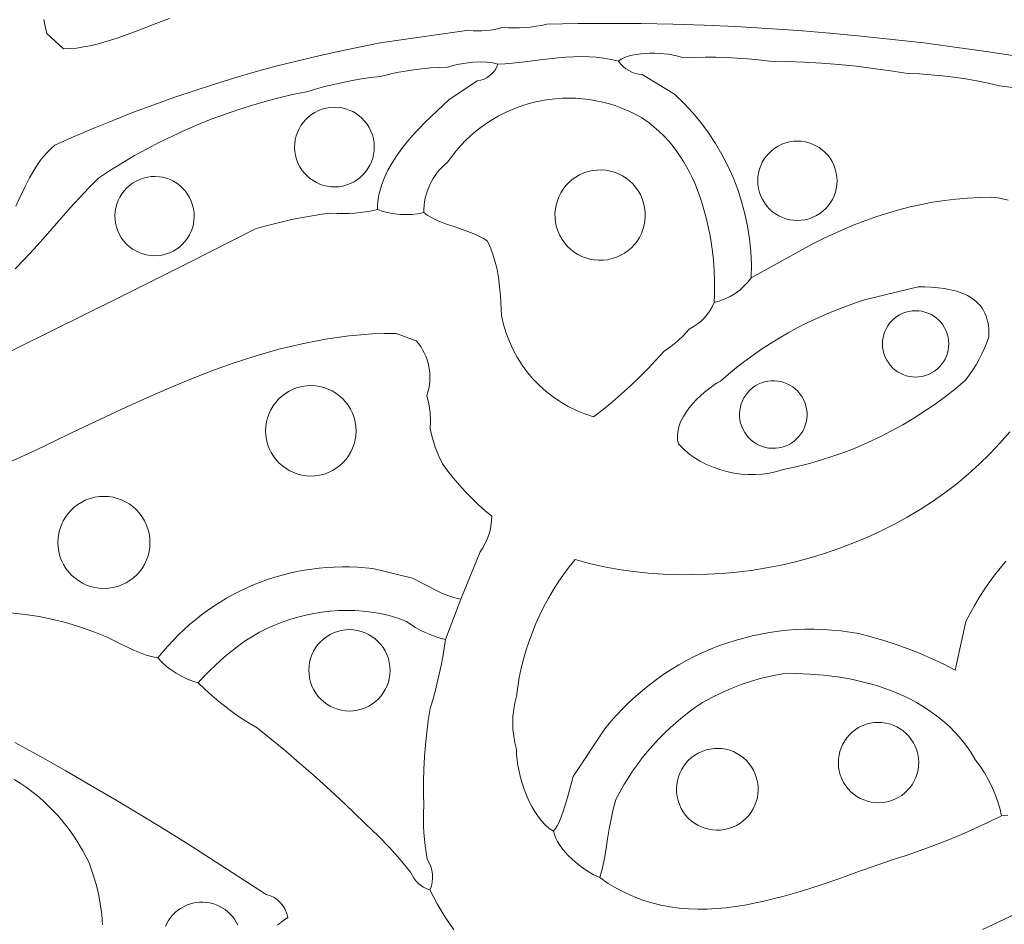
# Model space of a CAD drawing. Header units: inches. Extents: x 37.5 to 70.3, y 17.4 to 61.6.
# Tile 3 of 12: x 49.7 to 60.1, y 23.8 to 33.3. Entities that reach past the tile are written whole.
import ezdxf

# ---------------------------------------------------------------- set-up
doc = ezdxf.new("R2010")
doc.units = ezdxf.units.IN
doc.header["$MEASUREMENT"] = 0
doc.layers.add('10_CLOSED_AREAS', color=7, linetype='CONTINUOUS', lineweight=18)
doc.layers.add('20_EXACT_CIRCLES', color=7, linetype='CONTINUOUS', lineweight=18)

msp = doc.modelspace()

# ---------------------------------------------------------------- linework, layer by layer
at = {"layer": '10_CLOSED_AREAS'}
for points in [[(49.684, 31.335), (49.731, 31.434), (49.779, 31.534), (49.829, 31.632), (49.884, 31.727), (49.913, 31.773), (49.945, 31.817), (49.978, 31.86), (50.014, 31.9), (50.053, 31.939), (50.094, 31.975), (50.299, 32.066), (50.506, 32.155), (50.714, 32.24), (50.923, 32.322), (51.134, 32.401), (51.345, 32.476), (51.558, 32.548), (51.772, 32.617), (51.987, 32.683), (52.202, 32.745), (52.419, 32.805), (52.637, 32.86), (52.855, 32.913), (53.075, 32.962), (53.295, 33.007), (53.516, 33.05), (54.449, 33.183), (54.494, 33.179), (54.539, 33.177), (54.584, 33.178), (54.629, 33.181), (54.674, 33.186), (54.718, 33.193), (54.762, 33.203), (54.806, 33.215), (54.864, 33.21), (54.922, 33.208), (54.98, 33.208), (55.038, 33.211), (55.096, 33.217), (55.153, 33.225), (55.211, 33.235), (55.267, 33.248), (55.598, 33.254), (55.929, 33.255), (56.26, 33.253), (56.591, 33.246), (56.922, 33.236), (57.253, 33.222), (57.583, 33.203), (57.913, 33.18), (58.243, 33.154), (58.572, 33.123), (58.901, 33.088), (59.23, 33.05), (59.558, 33.007), (59.886, 32.96), (60.213, 32.91)], [(60.213, 32.91), (59.886, 32.96), (59.558, 33.007), (59.23, 33.05), (58.901, 33.088), (58.572, 33.123), (58.243, 33.154), (57.913, 33.18), (57.583, 33.203), (57.253, 33.222), (56.922, 33.236), (56.591, 33.246), (56.26, 33.253), (55.929, 33.255), (55.598, 33.254), (55.267, 33.248), (55.211, 33.235), (55.153, 33.225), (55.096, 33.217), (55.038, 33.211), (54.98, 33.208), (54.922, 33.208), (54.864, 33.21), (54.806, 33.215), (54.762, 33.203), (54.718, 33.193), (54.674, 33.186), (54.629, 33.181), (54.584, 33.178), (54.539, 33.177), (54.494, 33.179), (54.449, 33.183), (53.516, 33.05), (53.295, 33.007), (53.075, 32.962), (52.855, 32.913), (52.637, 32.86), (52.419, 32.805), (52.202, 32.745), (51.987, 32.683), (51.772, 32.617), (51.558, 32.548), (51.345, 32.476), (51.134, 32.401), (50.923, 32.322), (50.714, 32.24), (50.506, 32.155), (50.299, 32.066), (50.094, 31.975), (50.053, 31.939), (50.014, 31.9), (49.978, 31.86), (49.945, 31.817), (49.913, 31.773), (49.884, 31.727), (49.829, 31.632), (49.779, 31.534), (49.731, 31.434), (49.684, 31.335)], [(49.978, 33.295), (49.993, 33.223), (50.01, 33.151), (50.186, 32.989), (50.256, 32.991), (50.325, 32.997), (50.396, 33.008), (50.467, 33.021), (50.538, 33.038), (50.609, 33.057), (50.751, 33.102), (50.893, 33.152), (51.032, 33.206), (51.168, 33.258), (51.299, 33.307)], [(51.299, 33.307), (51.168, 33.258), (51.032, 33.206), (50.893, 33.152), (50.751, 33.102), (50.609, 33.057), (50.538, 33.038), (50.467, 33.021), (50.396, 33.008), (50.325, 32.997), (50.256, 32.991), (50.186, 32.989), (50.01, 33.151), (49.993, 33.223), (49.978, 33.295)], [(49.678, 30.676), (49.777, 30.78), (49.874, 30.885), (49.97, 30.992), (50.16, 31.209), (50.256, 31.317), (50.353, 31.423), (50.452, 31.528), (50.553, 31.63), (50.678, 31.712), (50.805, 31.791), (50.933, 31.866), (51.064, 31.938), (51.196, 32.007), (51.33, 32.072), (51.465, 32.134), (51.601, 32.193), (51.739, 32.248), (51.879, 32.3), (52.02, 32.348), (52.162, 32.393), (52.305, 32.435), (52.449, 32.472), (52.594, 32.507), (52.74, 32.537), (52.835, 32.565), (52.931, 32.591), (53.027, 32.615), (53.124, 32.636), (53.221, 32.655), (53.318, 32.672), (53.416, 32.687), (53.515, 32.699), (53.602, 32.72), (53.69, 32.738), (53.778, 32.754), (53.867, 32.768), (53.956, 32.778), (54.045, 32.787), (54.134, 32.793), (54.224, 32.796), (54.279, 32.813), (54.345, 32.827), (54.416, 32.839), (54.491, 32.847), (54.566, 32.851), (54.636, 32.849), (54.669, 32.846), (54.7, 32.841), (54.728, 32.835), (54.753, 32.826), (54.83, 32.831), (54.908, 32.837), (55.065, 32.855), (55.226, 32.875), (55.387, 32.894), (55.468, 32.901), (55.548, 32.905), (55.628, 32.908), (55.708, 32.906), (55.787, 32.902), (55.866, 32.892), (55.944, 32.878), (56.02, 32.859), (56.05, 32.879), (56.085, 32.896), (56.123, 32.91), (56.165, 32.921), (56.209, 32.93), (56.255, 32.936), (56.303, 32.94), (56.352, 32.942), (56.402, 32.942), (56.451, 32.94), (56.545, 32.931), (56.632, 32.915), (56.671, 32.905), (56.706, 32.894), (56.818, 32.899), (56.931, 32.901), (57.044, 32.901), (57.157, 32.898), (57.269, 32.892), (57.382, 32.884), (57.494, 32.872), (57.606, 32.859), (57.789, 32.855), (57.972, 32.848), (58.154, 32.837), (58.337, 32.823), (58.519, 32.805), (58.7, 32.783), (58.882, 32.758), (59.062, 32.73), (59.184, 32.725), (59.305, 32.716), (59.427, 32.705), (59.547, 32.691), (59.668, 32.673), (59.788, 32.652), (59.907, 32.628), (60.026, 32.601), (60.196, 32.58)], [(60.196, 32.58), (60.026, 32.601), (59.907, 32.628), (59.788, 32.652), (59.668, 32.673), (59.547, 32.691), (59.427, 32.705), (59.305, 32.716), (59.184, 32.725), (59.062, 32.73), (58.882, 32.758), (58.7, 32.783), (58.519, 32.805), (58.337, 32.823), (58.154, 32.837), (57.972, 32.848), (57.789, 32.855), (57.606, 32.859), (57.494, 32.872), (57.382, 32.884), (57.269, 32.892), (57.157, 32.898), (57.044, 32.901), (56.931, 32.901), (56.818, 32.899), (56.706, 32.894), (56.671, 32.905), (56.632, 32.915), (56.545, 32.931), (56.451, 32.94), (56.402, 32.942), (56.352, 32.942), (56.303, 32.94), (56.255, 32.936), (56.209, 32.93), (56.165, 32.921), (56.123, 32.91), (56.085, 32.896), (56.05, 32.879), (56.02, 32.859), (56.043, 32.829), (56.069, 32.802), (56.098, 32.779), (56.129, 32.759), (56.162, 32.743), (56.197, 32.73), (56.233, 32.722), (56.27, 32.718), (56.61, 32.511), (56.708, 32.416), (56.801, 32.317), (56.887, 32.213), (56.967, 32.105), (57.041, 31.993), (57.109, 31.877), (57.17, 31.758), (57.225, 31.636), (57.274, 31.512), (57.315, 31.384), (57.35, 31.255), (57.378, 31.124), (57.399, 30.991), (57.412, 30.856), (57.418, 30.721), (57.417, 30.584), (58.057, 30.937), (58.168, 30.992), (58.28, 31.044), (58.393, 31.094), (58.507, 31.141), (58.622, 31.185), (58.737, 31.225), (58.853, 31.262), (58.97, 31.296), (59.088, 31.327), (59.207, 31.353), (59.326, 31.376), (59.447, 31.395), (59.568, 31.41), (59.691, 31.42), (59.814, 31.427), (59.938, 31.429), (59.984, 31.425), (60.029, 31.418), (60.073, 31.41), (60.117, 31.399)], [(49.345, 29.671), (50.062, 30.024), (50.777, 30.38), (51.492, 30.737), (52.206, 31.097), (52.304, 31.125), (52.402, 31.151), (52.501, 31.175), (52.6, 31.197), (52.7, 31.216), (52.8, 31.234), (52.901, 31.25), (53.001, 31.263), (53.062, 31.259), (53.123, 31.257), (53.184, 31.258), (53.245, 31.261), (53.306, 31.267), (53.366, 31.275), (53.426, 31.286), (53.486, 31.299), (53.488, 31.343), (53.491, 31.386), (53.498, 31.429), (53.506, 31.471), (53.517, 31.513), (53.529, 31.554), (53.56, 31.636), (53.597, 31.715), (53.641, 31.792), (53.69, 31.868), (53.743, 31.941), (53.8, 32.012), (53.86, 32.081), (53.923, 32.149), (53.986, 32.214), (54.114, 32.338), (54.238, 32.453), (54.535, 32.652), (54.572, 32.659), (54.607, 32.671), (54.639, 32.687), (54.669, 32.708), (54.696, 32.732), (54.719, 32.761), (54.738, 32.792), (54.753, 32.826), (54.728, 32.835), (54.7, 32.841), (54.669, 32.846), (54.636, 32.849), (54.566, 32.851), (54.491, 32.847), (54.416, 32.839), (54.345, 32.827), (54.279, 32.813), (54.224, 32.796), (54.134, 32.793), (54.045, 32.787), (53.956, 32.778), (53.867, 32.768), (53.778, 32.754), (53.69, 32.738), (53.602, 32.72), (53.515, 32.699), (53.416, 32.687), (53.318, 32.672), (53.221, 32.655), (53.124, 32.636), (53.027, 32.615), (52.931, 32.591), (52.835, 32.565), (52.74, 32.537), (52.594, 32.507), (52.449, 32.472), (52.305, 32.435), (52.162, 32.393), (52.02, 32.348), (51.879, 32.3), (51.739, 32.248), (51.601, 32.193), (51.465, 32.134), (51.33, 32.072), (51.196, 32.007), (51.064, 31.938), (50.933, 31.866), (50.805, 31.791), (50.678, 31.712), (50.553, 31.63), (50.452, 31.528), (50.353, 31.423), (50.256, 31.317), (50.16, 31.209), (49.97, 30.992), (49.874, 30.885), (49.777, 30.78), (49.678, 30.676)], [(60.117, 31.399), (60.073, 31.41), (60.029, 31.418), (59.984, 31.425), (59.938, 31.429), (59.814, 31.427), (59.691, 31.42), (59.568, 31.41), (59.447, 31.395), (59.326, 31.376), (59.207, 31.353), (59.088, 31.327), (58.97, 31.296), (58.853, 31.262), (58.737, 31.225), (58.622, 31.185), (58.507, 31.141), (58.393, 31.094), (58.28, 31.044), (58.168, 30.992), (58.057, 30.937), (57.417, 30.584), (57.381, 30.536), (57.34, 30.493), (57.295, 30.453), (57.247, 30.417), (57.196, 30.387), (57.142, 30.361), (57.086, 30.34), (57.028, 30.324), (57.007, 30.279), (56.982, 30.236), (56.953, 30.196), (56.921, 30.159), (56.886, 30.125), (56.848, 30.094), (56.807, 30.066), (56.763, 30.043), (56.704, 29.978), (56.64, 29.917), (56.572, 29.862), (56.5, 29.811), (56.415, 29.717), (56.328, 29.625), (56.238, 29.535), (56.147, 29.448), (56.053, 29.362), (55.957, 29.28), (55.858, 29.2), (55.758, 29.122), (55.666, 29.152), (55.578, 29.189), (55.493, 29.231), (55.411, 29.278), (55.334, 29.331), (55.26, 29.389), (55.19, 29.451), (55.125, 29.518), (55.065, 29.589), (55.009, 29.664), (54.959, 29.743), (54.914, 29.826), (54.875, 29.912), (54.841, 30), (54.813, 30.092), (54.792, 30.186), (54.779, 30.389), (54.77, 30.489), (54.758, 30.588), (54.74, 30.686), (54.729, 30.734), (54.715, 30.782), (54.7, 30.83), (54.683, 30.877), (54.663, 30.924), (54.64, 30.97), (54.601, 30.995), (54.56, 31.017), (54.518, 31.037), (54.476, 31.056), (54.388, 31.088), (54.299, 31.117), (54.211, 31.147), (54.126, 31.18), (54.085, 31.198), (54.046, 31.219), (54.009, 31.241), (53.973, 31.267), (53.912, 31.256), (53.851, 31.249), (53.789, 31.247), (53.727, 31.249), (53.666, 31.255), (53.605, 31.266), (53.545, 31.28), (53.486, 31.299), (53.426, 31.286), (53.366, 31.275), (53.306, 31.267), (53.245, 31.261), (53.184, 31.258), (53.123, 31.257), (53.062, 31.259), (53.001, 31.263), (52.901, 31.25), (52.8, 31.234), (52.7, 31.216), (52.6, 31.197), (52.501, 31.175), (52.402, 31.151), (52.304, 31.125), (52.206, 31.097), (51.492, 30.737), (50.777, 30.38), (50.062, 30.024), (49.345, 29.671)], [(44.459, 26.3), (49.893, 28.772), (50.343, 28.987), (50.8, 29.203), (51.03, 29.308), (51.263, 29.41), (51.497, 29.508), (51.733, 29.6), (51.971, 29.685), (52.09, 29.725), (52.21, 29.763), (52.33, 29.798), (52.451, 29.832), (52.572, 29.862), (52.694, 29.89), (52.816, 29.915), (52.939, 29.937), (53.062, 29.956), (53.186, 29.972), (53.31, 29.984), (53.434, 29.993), (53.559, 29.998), (53.684, 29.999), (53.894, 29.922), (53.919, 29.892), (53.941, 29.86), (53.961, 29.827), (53.979, 29.793), (53.995, 29.758), (54.008, 29.722), (54.019, 29.686), (54.027, 29.649), (54.033, 29.611), (54.037, 29.573), (54.038, 29.535), (54.036, 29.497), (54.033, 29.458), (54.026, 29.42), (54.017, 29.382), (54.006, 29.345), (54.026, 29.258), (54.039, 29.169), (54.044, 29.08), (54.042, 28.991), (54.064, 28.896), (54.094, 28.804), (54.13, 28.714), (54.172, 28.627), (54.228, 28.551), (54.287, 28.477), (54.349, 28.405), (54.412, 28.335), (54.478, 28.267), (54.546, 28.201), (54.616, 28.138), (54.688, 28.077), (54.686, 28.027), (54.68, 27.977), (54.67, 27.929), (54.656, 27.881), (54.639, 27.835), (54.618, 27.79), (54.593, 27.747), (54.566, 27.705), (54.363, 27.205), (54.201, 26.783), (54.188, 26.691), (54.173, 26.599), (54.155, 26.508), (54.136, 26.417), (54.115, 26.327), (54.092, 26.237), (54.068, 26.148), (54.041, 26.059), (54.021, 25.932), (54.005, 25.805), (53.991, 25.677), (53.981, 25.549), (53.974, 25.42), (53.971, 25.292), (53.97, 25.163), (53.973, 25.035), (53.97, 24.964), (53.97, 24.894), (53.971, 24.823), (53.975, 24.753), (53.98, 24.683), (53.988, 24.613), (53.998, 24.543), (54.01, 24.473), (54.031, 24.436), (54.048, 24.397), (54.059, 24.357), (54.065, 24.316), (54.066, 24.274), (54.062, 24.232), (54.053, 24.191), (54.038, 24.151), (54.075, 24.078), (54.114, 24.006), (54.155, 23.935), (54.198, 23.866), (54.243, 23.798), (54.29, 23.732)], [(49.635, 27.062), (49.783, 27.046), (49.931, 27.023), (50.077, 26.993), (50.221, 26.956), (50.364, 26.913), (50.505, 26.863), (50.643, 26.807), (50.771, 26.743), (50.906, 26.678), (50.975, 26.648), (51.043, 26.622), (51.112, 26.602), (51.179, 26.588), (51.23, 26.651), (51.283, 26.713), (51.338, 26.772), (51.394, 26.83), (51.453, 26.886), (51.512, 26.939), (51.574, 26.99), (51.636, 27.04), (51.7, 27.087), (51.766, 27.132), (51.833, 27.175), (51.901, 27.215), (51.97, 27.254), (52.04, 27.29), (52.112, 27.324), (52.184, 27.355), (52.258, 27.384), (52.332, 27.411), (52.408, 27.436), (52.484, 27.458), (52.56, 27.478), (52.638, 27.495), (52.716, 27.51), (52.795, 27.522), (52.874, 27.532), (52.953, 27.539), (53.033, 27.544), (53.114, 27.546), (53.194, 27.546), (53.275, 27.543), (53.356, 27.537), (53.437, 27.529), (53.855, 27.426), (53.976, 27.364), (54.106, 27.298), (54.172, 27.267), (54.237, 27.24), (54.301, 27.219), (54.363, 27.205), (54.566, 27.705), (54.593, 27.747), (54.618, 27.79), (54.639, 27.835), (54.656, 27.881), (54.67, 27.929), (54.68, 27.977), (54.686, 28.027), (54.688, 28.077), (54.616, 28.138), (54.546, 28.201), (54.478, 28.267), (54.412, 28.335), (54.349, 28.405), (54.287, 28.477), (54.228, 28.551), (54.172, 28.627), (54.13, 28.714), (54.094, 28.804), (54.064, 28.896), (54.042, 28.991), (54.044, 29.08), (54.039, 29.169), (54.026, 29.258), (54.006, 29.345), (54.017, 29.382), (54.026, 29.42), (54.033, 29.458), (54.036, 29.497), (54.038, 29.535), (54.037, 29.573), (54.033, 29.611), (54.027, 29.649), (54.019, 29.686), (54.008, 29.722), (53.995, 29.758), (53.979, 29.793), (53.961, 29.827), (53.941, 29.86), (53.919, 29.892), (53.894, 29.922), (53.684, 29.999), (53.559, 29.998), (53.434, 29.993), (53.31, 29.984), (53.186, 29.972), (53.062, 29.956), (52.939, 29.937), (52.816, 29.915), (52.694, 29.89), (52.572, 29.862), (52.451, 29.832), (52.33, 29.798), (52.21, 29.763), (52.09, 29.725), (51.971, 29.685), (51.733, 29.6), (51.497, 29.508), (51.263, 29.41), (51.03, 29.308), (50.8, 29.203), (50.343, 28.987), (49.893, 28.772), (44.459, 26.3)], [(60.116, 24.937), (60.049, 24.931), (59.91, 24.862), (59.769, 24.796), (59.627, 24.733), (59.483, 24.674), (59.338, 24.618), (59.192, 24.564), (59.045, 24.514), (58.897, 24.468), (58.527, 24.337), (58.336, 24.269), (58.142, 24.202), (57.946, 24.139), (57.748, 24.082), (57.648, 24.056), (57.549, 24.032), (57.449, 24.011), (57.35, 23.992), (57.25, 23.976), (57.151, 23.964), (57.051, 23.955), (56.953, 23.95), (56.854, 23.949), (56.756, 23.952), (56.659, 23.96), (56.563, 23.973), (56.467, 23.991), (56.372, 24.014), (56.278, 24.043), (56.185, 24.078), (56.093, 24.119), (56.003, 24.166), (55.913, 24.22), (55.825, 24.281), (55.792, 24.295), (55.756, 24.312), (55.719, 24.333), (55.681, 24.358), (55.642, 24.384), (55.604, 24.414), (55.565, 24.445), (55.529, 24.478), (55.493, 24.513), (55.46, 24.548), (55.43, 24.585), (55.403, 24.622), (55.38, 24.659), (55.361, 24.696), (55.347, 24.733), (55.338, 24.768), (55.293, 24.798), (55.251, 24.834), (55.212, 24.876), (55.175, 24.923), (55.14, 24.974), (55.108, 25.029), (55.079, 25.087), (55.052, 25.147), (55.029, 25.209), (55.008, 25.272), (54.99, 25.334), (54.975, 25.396), (54.964, 25.457), (54.955, 25.516), (54.949, 25.573), (54.947, 25.626), (54.93, 25.695), (54.919, 25.765), (54.911, 25.836), (54.909, 25.906), (54.911, 25.977), (54.919, 26.048), (54.931, 26.118), (54.947, 26.187), (54.961, 26.286), (54.978, 26.384), (54.998, 26.481), (55.023, 26.577), (55.05, 26.672), (55.081, 26.766), (55.115, 26.858), (55.152, 26.95), (55.193, 27.04), (55.237, 27.128), (55.284, 27.215), (55.334, 27.301), (55.387, 27.384), (55.444, 27.466), (55.503, 27.546), (55.565, 27.623), (55.717, 27.582), (55.869, 27.547), (56.023, 27.518), (56.178, 27.495), (56.334, 27.479), (56.49, 27.468), (56.646, 27.463), (56.803, 27.465), (56.957, 27.468), (57.111, 27.476), (57.266, 27.49), (57.421, 27.509), (57.576, 27.534), (57.73, 27.564), (57.883, 27.599), (58.036, 27.64), (58.187, 27.686), (58.337, 27.737), (58.486, 27.793), (58.632, 27.854), (58.776, 27.92), (58.917, 27.991), (59.056, 28.067), (59.191, 28.148), (59.323, 28.233), (59.452, 28.324), (59.577, 28.419), (59.697, 28.519), (59.814, 28.623), (59.926, 28.732), (60.032, 28.846), (60.134, 28.964)], [(60.134, 28.964), (60.032, 28.846), (59.926, 28.732), (59.814, 28.623), (59.697, 28.519), (59.577, 28.419), (59.452, 28.324), (59.323, 28.233), (59.191, 28.148), (59.056, 28.067), (58.917, 27.991), (58.776, 27.92), (58.632, 27.854), (58.486, 27.793), (58.337, 27.737), (58.187, 27.686), (58.036, 27.64), (57.883, 27.599), (57.73, 27.564), (57.576, 27.534), (57.421, 27.509), (57.266, 27.49), (57.111, 27.476), (56.957, 27.468), (56.803, 27.465), (56.646, 27.463), (56.49, 27.468), (56.334, 27.479), (56.178, 27.495), (56.023, 27.518), (55.869, 27.547), (55.717, 27.582), (55.565, 27.623), (55.503, 27.546), (55.444, 27.466), (55.387, 27.384), (55.334, 27.301), (55.284, 27.215), (55.237, 27.128), (55.193, 27.04), (55.152, 26.95), (55.115, 26.858), (55.081, 26.766), (55.05, 26.672), (55.023, 26.577), (54.998, 26.481), (54.978, 26.384), (54.961, 26.286), (54.947, 26.187), (54.931, 26.118), (54.919, 26.048), (54.911, 25.977), (54.909, 25.906), (54.911, 25.836), (54.919, 25.765), (54.93, 25.695), (54.947, 25.626), (54.949, 25.573), (54.955, 25.516), (54.964, 25.457), (54.975, 25.396), (54.99, 25.334), (55.008, 25.272), (55.029, 25.209), (55.052, 25.147), (55.079, 25.087), (55.108, 25.029), (55.14, 24.974), (55.175, 24.923), (55.212, 24.876), (55.251, 24.834), (55.293, 24.798), (55.338, 24.768), (55.357, 24.795), (55.375, 24.825), (55.392, 24.857), (55.407, 24.891), (55.436, 24.964), (55.461, 25.042), (55.484, 25.121), (55.504, 25.2), (55.543, 25.343), (55.877, 25.842), (55.938, 25.916), (56.001, 25.987), (56.066, 26.056), (56.133, 26.123), (56.202, 26.187), (56.273, 26.248), (56.346, 26.307), (56.421, 26.363), (56.497, 26.417), (56.575, 26.467), (56.655, 26.515), (56.736, 26.561), (56.818, 26.603), (56.902, 26.643), (56.987, 26.68), (57.073, 26.714), (57.16, 26.745), (57.248, 26.773), (57.338, 26.798), (57.428, 26.821), (57.518, 26.84), (57.61, 26.856), (57.702, 26.869), (57.795, 26.879), (57.888, 26.886), (57.981, 26.89), (58.075, 26.891), (58.17, 26.888), (58.264, 26.882), (58.358, 26.873), (58.453, 26.861), (58.547, 26.845), (58.679, 26.811), (58.81, 26.773), (58.939, 26.73), (59.067, 26.684), (59.193, 26.634), (59.318, 26.58), (59.441, 26.522), (59.562, 26.46), (59.674, 26.973), (59.717, 27.057), (59.763, 27.141), (59.812, 27.223), (59.864, 27.303), (59.918, 27.381), (59.975, 27.458), (60.034, 27.533), (60.095, 27.605)], [(60.095, 27.605), (60.034, 27.533), (59.975, 27.458), (59.918, 27.381), (59.864, 27.303), (59.812, 27.223), (59.763, 27.141), (59.717, 27.057), (59.674, 26.973), (59.562, 26.46), (59.441, 26.522), (59.318, 26.58), (59.193, 26.634), (59.067, 26.684), (58.939, 26.73), (58.81, 26.773), (58.679, 26.811), (58.547, 26.845), (58.453, 26.861), (58.358, 26.873), (58.264, 26.882), (58.17, 26.888), (58.075, 26.891), (57.981, 26.89), (57.888, 26.886), (57.795, 26.879), (57.702, 26.869), (57.61, 26.856), (57.518, 26.84), (57.428, 26.821), (57.338, 26.798), (57.248, 26.773), (57.16, 26.745), (57.073, 26.714), (56.987, 26.68), (56.902, 26.643), (56.818, 26.603), (56.736, 26.561), (56.655, 26.515), (56.575, 26.467), (56.497, 26.417), (56.421, 26.363), (56.346, 26.307), (56.273, 26.248), (56.202, 26.187), (56.133, 26.123), (56.066, 26.056), (56.001, 25.987), (55.938, 25.916), (55.877, 25.842), (55.543, 25.343), (55.504, 25.2), (55.484, 25.121), (55.461, 25.042), (55.436, 24.964), (55.407, 24.891), (55.392, 24.857), (55.375, 24.825), (55.357, 24.795), (55.338, 24.768), (55.347, 24.733), (55.361, 24.696), (55.38, 24.659), (55.403, 24.622), (55.43, 24.585), (55.46, 24.548), (55.493, 24.513), (55.529, 24.478), (55.565, 24.445), (55.604, 24.414), (55.642, 24.384), (55.681, 24.358), (55.719, 24.333), (55.756, 24.312), (55.792, 24.295), (55.825, 24.281), (55.852, 24.382), (55.873, 24.484), (55.891, 24.586), (55.907, 24.689), (55.924, 24.793), (55.943, 24.896), (55.966, 24.999), (55.994, 25.102), (56.034, 25.179), (56.077, 25.254), (56.122, 25.327), (56.169, 25.399), (56.219, 25.47), (56.271, 25.539), (56.325, 25.605), (56.382, 25.67), (56.44, 25.734), (56.5, 25.795), (56.563, 25.854), (56.627, 25.911), (56.694, 25.966), (56.762, 26.019), (56.832, 26.07), (56.904, 26.119), (57.003, 26.173), (57.103, 26.222), (57.206, 26.268), (57.311, 26.308), (57.418, 26.344), (57.526, 26.375), (57.635, 26.401), (57.746, 26.422), (57.888, 26.424), (58.032, 26.419), (58.178, 26.408), (58.324, 26.39), (58.469, 26.365), (58.541, 26.349), (58.612, 26.332), (58.683, 26.313), (58.754, 26.292), (58.823, 26.268), (58.892, 26.243), (58.959, 26.215), (59.026, 26.186), (59.091, 26.154), (59.155, 26.119), (59.217, 26.083), (59.278, 26.044), (59.337, 26.003), (59.394, 25.959), (59.45, 25.913), (59.503, 25.864), (59.554, 25.813), (59.603, 25.759), (59.65, 25.702), (59.694, 25.643), (59.736, 25.581), (59.775, 25.516), (59.823, 25.45), (59.868, 25.382), (59.908, 25.311), (59.945, 25.238), (59.977, 25.164), (60.005, 25.088), (60.029, 25.01), (60.049, 24.931), (60.116, 24.937)], [(54.29, 23.732), (54.243, 23.798), (54.198, 23.866), (54.155, 23.935), (54.114, 24.006), (54.075, 24.078), (54.038, 24.151), (54.004, 24.163), (53.972, 24.179), (53.942, 24.198), (53.914, 24.221), (53.89, 24.246), (53.868, 24.275), (53.85, 24.306), (53.835, 24.339), (53.726, 24.47), (53.612, 24.597), (53.493, 24.719), (53.369, 24.837), (53.232, 24.971), (53.092, 25.103), (52.952, 25.233), (52.809, 25.361), (52.665, 25.487), (52.518, 25.611), (52.371, 25.733), (52.221, 25.853), (52.137, 25.903), (52.055, 25.956), (51.974, 26.012), (51.896, 26.07), (51.819, 26.131), (51.744, 26.194), (51.672, 26.26), (51.601, 26.328), (51.541, 26.346), (51.482, 26.369), (51.426, 26.396), (51.371, 26.427), (51.319, 26.462), (51.27, 26.5), (51.223, 26.542), (51.179, 26.588), (51.112, 26.602), (51.043, 26.622), (50.975, 26.648), (50.906, 26.678), (50.771, 26.743), (50.643, 26.807), (50.505, 26.863), (50.364, 26.913), (50.221, 26.956), (50.077, 26.993), (49.931, 27.023), (49.783, 27.046), (49.635, 27.062)], [(52.436, 23.781), (52.489, 23.822), (52.544, 23.861), (52.533, 23.904), (52.517, 23.945), (52.495, 23.982), (52.468, 24.016), (52.436, 24.046), (52.4, 24.07), (52.361, 24.09), (52.318, 24.103), (51.781, 24.451), (51.523, 24.616), (51.263, 24.778), (51.001, 24.938), (50.739, 25.095), (50.474, 25.25), (50.209, 25.403), (49.942, 25.553), (49.674, 25.701)], [(49.674, 25.701), (49.942, 25.553), (50.209, 25.403), (50.474, 25.25), (50.739, 25.095), (51.001, 24.938), (51.263, 24.778), (51.523, 24.616), (51.781, 24.451), (52.318, 24.103), (52.361, 24.09), (52.4, 24.07), (52.436, 24.046), (52.468, 24.016), (52.495, 23.982), (52.517, 23.945), (52.533, 23.904), (52.544, 23.861), (52.489, 23.822), (52.436, 23.781)], [(49.667, 25.313), (49.731, 25.273), (49.793, 25.23), (49.853, 25.186), (49.911, 25.139), (49.967, 25.09), (50.022, 25.039), (50.075, 24.986), (50.125, 24.932), (50.174, 24.875), (50.221, 24.817), (50.265, 24.757), (50.307, 24.695), (50.347, 24.632), (50.385, 24.568), (50.42, 24.501), (50.454, 24.434), (50.492, 24.329), (50.525, 24.222), (50.552, 24.114), (50.572, 24.005), (50.587, 23.895), (50.595, 23.784)], [(50.595, 23.784), (50.587, 23.895), (50.572, 24.005), (50.552, 24.114), (50.525, 24.222), (50.492, 24.329), (50.454, 24.434), (50.42, 24.501), (50.385, 24.568), (50.347, 24.632), (50.307, 24.695), (50.265, 24.757), (50.221, 24.817), (50.174, 24.875), (50.125, 24.932), (50.075, 24.986), (50.022, 25.039), (49.967, 25.09), (49.911, 25.139), (49.853, 25.186), (49.793, 25.23), (49.731, 25.273), (49.667, 25.313)], [(52.018, 23.782), (52.002, 23.813), (51.984, 23.843), (51.963, 23.871), (51.939, 23.897), (51.913, 23.921), (51.885, 23.944), (51.855, 23.963), (51.823, 23.981), (51.789, 23.995), (51.755, 24.007), (51.72, 24.015), (51.685, 24.02), (51.65, 24.023), (51.615, 24.022), (51.58, 24.018), (51.546, 24.012), (51.512, 24.002), (51.479, 23.99), (51.447, 23.975), (51.417, 23.957), (51.388, 23.937), (51.36, 23.914), (51.335, 23.889), (51.311, 23.861), (51.29, 23.831), (51.272, 23.799), (51.257, 23.767)], [(51.257, 23.767), (51.272, 23.799), (51.29, 23.831), (51.311, 23.861), (51.335, 23.889), (51.36, 23.914), (51.388, 23.937), (51.417, 23.957), (51.447, 23.975), (51.479, 23.99), (51.512, 24.002), (51.546, 24.012), (51.58, 24.018), (51.615, 24.022), (51.65, 24.023), (51.685, 24.02), (51.72, 24.015), (51.755, 24.007), (51.789, 23.995), (51.823, 23.981), (51.855, 23.963), (51.885, 23.944), (51.913, 23.921), (51.939, 23.897), (51.963, 23.871), (51.984, 23.843), (52.002, 23.813), (52.018, 23.782)], [(59.847, 23.737), (60.19, 23.896)], [(60.19, 23.896), (59.847, 23.737)]]:
    msp.add_lwpolyline(points, dxfattribs=at)
for points in [[(54.753, 32.826), (54.738, 32.792), (54.719, 32.761), (54.696, 32.732), (54.669, 32.708), (54.639, 32.687), (54.607, 32.671), (54.572, 32.659), (54.535, 32.652), (54.238, 32.453), (54.114, 32.338), (53.986, 32.214), (53.923, 32.149), (53.86, 32.081), (53.8, 32.012), (53.743, 31.941), (53.69, 31.868), (53.641, 31.792), (53.597, 31.715), (53.56, 31.636), (53.529, 31.554), (53.517, 31.513), (53.506, 31.471), (53.498, 31.429), (53.491, 31.386), (53.488, 31.343), (53.486, 31.299), (53.545, 31.28), (53.605, 31.266), (53.666, 31.255), (53.727, 31.249), (53.789, 31.247), (53.851, 31.249), (53.912, 31.256), (53.973, 31.267), (53.974, 31.305), (53.977, 31.343), (53.982, 31.381), (53.989, 31.418), (53.998, 31.455), (54.009, 31.491), (54.022, 31.526), (54.037, 31.561), (54.054, 31.594), (54.073, 31.627), (54.094, 31.659), (54.116, 31.689), (54.14, 31.718), (54.166, 31.746), (54.194, 31.772), (54.223, 31.797), (54.267, 31.858), (54.313, 31.916), (54.362, 31.972), (54.413, 32.025), (54.465, 32.075), (54.52, 32.122), (54.577, 32.166), (54.635, 32.207), (54.695, 32.246), (54.757, 32.281), (54.82, 32.314), (54.884, 32.343), (54.949, 32.37), (55.016, 32.393), (55.083, 32.414), (55.152, 32.431), (55.221, 32.445), (55.29, 32.456), (55.36, 32.464), (55.431, 32.469), (55.501, 32.47), (55.572, 32.469), (55.643, 32.464), (55.714, 32.455), (55.784, 32.443), (55.855, 32.428), (55.925, 32.41), (55.994, 32.388), (56.063, 32.363), (56.13, 32.334), (56.197, 32.302), (56.263, 32.266), (56.343, 32.21), (56.418, 32.149), (56.489, 32.083), (56.556, 32.012), (56.595, 31.962), (56.633, 31.91), (56.669, 31.857), (56.703, 31.803), (56.736, 31.748), (56.767, 31.692), (56.796, 31.635), (56.824, 31.577), (56.852, 31.503), (56.879, 31.427), (56.903, 31.351), (56.926, 31.274), (56.946, 31.197), (56.964, 31.119), (56.98, 31.041), (56.994, 30.962), (57.006, 30.883), (57.016, 30.804), (57.023, 30.724), (57.028, 30.645), (57.031, 30.565), (57.032, 30.485), (57.031, 30.405), (57.028, 30.324), (57.086, 30.34), (57.142, 30.361), (57.196, 30.387), (57.247, 30.417), (57.295, 30.453), (57.34, 30.493), (57.381, 30.536), (57.417, 30.584), (57.418, 30.721), (57.412, 30.856), (57.399, 30.991), (57.378, 31.124), (57.35, 31.255), (57.315, 31.384), (57.274, 31.512), (57.225, 31.636), (57.17, 31.758), (57.109, 31.877), (57.041, 31.993), (56.967, 32.105), (56.887, 32.213), (56.801, 32.317), (56.708, 32.416), (56.61, 32.511), (56.27, 32.718), (56.233, 32.722), (56.197, 32.73), (56.162, 32.743), (56.129, 32.759), (56.098, 32.779), (56.069, 32.802), (56.043, 32.829), (56.02, 32.859), (55.944, 32.878), (55.866, 32.892), (55.787, 32.902), (55.708, 32.906), (55.628, 32.908), (55.548, 32.905), (55.468, 32.901), (55.387, 32.894), (55.226, 32.875), (55.065, 32.855), (54.908, 32.837), (54.83, 32.831)], [(54.223, 31.797), (54.194, 31.772), (54.166, 31.746), (54.14, 31.718), (54.116, 31.689), (54.094, 31.659), (54.073, 31.627), (54.054, 31.594), (54.037, 31.561), (54.022, 31.526), (54.009, 31.491), (53.998, 31.455), (53.989, 31.418), (53.982, 31.381), (53.977, 31.343), (53.974, 31.305), (53.973, 31.267), (54.009, 31.241), (54.046, 31.219), (54.085, 31.198), (54.126, 31.18), (54.211, 31.147), (54.299, 31.117), (54.388, 31.088), (54.476, 31.056), (54.518, 31.037), (54.56, 31.017), (54.601, 30.995), (54.64, 30.97), (54.663, 30.924), (54.683, 30.877), (54.7, 30.83), (54.715, 30.782), (54.729, 30.734), (54.74, 30.686), (54.758, 30.588), (54.77, 30.489), (54.779, 30.389), (54.792, 30.186), (54.813, 30.092), (54.841, 30), (54.875, 29.912), (54.914, 29.826), (54.959, 29.743), (55.009, 29.664), (55.065, 29.589), (55.125, 29.518), (55.19, 29.451), (55.26, 29.389), (55.334, 29.331), (55.411, 29.278), (55.493, 29.231), (55.578, 29.189), (55.666, 29.152), (55.758, 29.122), (55.858, 29.2), (55.957, 29.28), (56.053, 29.362), (56.147, 29.448), (56.238, 29.535), (56.328, 29.625), (56.415, 29.717), (56.5, 29.811), (56.572, 29.862), (56.64, 29.917), (56.704, 29.978), (56.763, 30.043), (56.807, 30.066), (56.848, 30.094), (56.886, 30.125), (56.921, 30.159), (56.953, 30.196), (56.982, 30.236), (57.007, 30.279), (57.028, 30.324), (57.031, 30.405), (57.032, 30.485), (57.031, 30.565), (57.028, 30.645), (57.023, 30.724), (57.016, 30.804), (57.006, 30.883), (56.994, 30.962), (56.98, 31.041), (56.964, 31.119), (56.946, 31.197), (56.926, 31.274), (56.903, 31.351), (56.879, 31.427), (56.852, 31.503), (56.824, 31.577), (56.796, 31.635), (56.767, 31.692), (56.736, 31.748), (56.703, 31.803), (56.669, 31.857), (56.633, 31.91), (56.595, 31.962), (56.556, 32.012), (56.489, 32.083), (56.418, 32.149), (56.343, 32.21), (56.263, 32.266), (56.197, 32.302), (56.13, 32.334), (56.063, 32.363), (55.994, 32.388), (55.925, 32.41), (55.855, 32.428), (55.784, 32.443), (55.714, 32.455), (55.643, 32.464), (55.572, 32.469), (55.501, 32.47), (55.431, 32.469), (55.36, 32.464), (55.29, 32.456), (55.221, 32.445), (55.152, 32.431), (55.083, 32.414), (55.016, 32.393), (54.949, 32.37), (54.884, 32.343), (54.82, 32.314), (54.757, 32.281), (54.695, 32.246), (54.635, 32.207), (54.577, 32.166), (54.52, 32.122), (54.465, 32.075), (54.413, 32.025), (54.362, 31.972), (54.313, 31.916), (54.267, 31.858)], [(58.607, 30.35), (59.172, 30.487), (59.242, 30.486), (59.312, 30.483), (59.381, 30.478), (59.448, 30.469), (59.513, 30.457), (59.576, 30.441), (59.635, 30.421), (59.69, 30.396), (59.741, 30.366), (59.764, 30.348), (59.786, 30.329), (59.807, 30.309), (59.826, 30.287), (59.843, 30.263), (59.859, 30.238), (59.873, 30.211), (59.885, 30.181), (59.895, 30.15), (59.904, 30.117), (59.91, 30.082), (59.914, 30.045), (59.916, 30.006), (59.915, 29.964), (59.893, 29.903), (59.869, 29.843), (59.842, 29.784), (59.812, 29.726), (59.78, 29.669), (59.746, 29.614), (59.709, 29.56), (59.67, 29.507), (59.567, 29.42), (59.46, 29.336), (59.351, 29.256), (59.24, 29.18), (59.126, 29.107), (59.01, 29.038), (58.892, 28.973), (58.772, 28.912), (58.65, 28.855), (58.527, 28.801), (58.401, 28.752), (58.274, 28.707), (58.145, 28.666), (58.015, 28.629), (57.884, 28.596), (57.751, 28.567), (57.681, 28.546), (57.608, 28.53), (57.535, 28.52), (57.46, 28.515), (57.384, 28.515), (57.309, 28.52), (57.234, 28.531), (57.16, 28.546), (57.087, 28.567), (57.016, 28.592), (56.947, 28.622), (56.881, 28.656), (56.818, 28.695), (56.758, 28.738), (56.703, 28.786), (56.652, 28.837), (56.646, 28.861), (56.642, 28.885), (56.64, 28.909), (56.641, 28.933), (56.647, 28.981), (56.659, 29.03), (56.678, 29.078), (56.703, 29.125), (56.732, 29.172), (56.765, 29.217), (56.802, 29.261), (56.841, 29.303), (56.882, 29.343), (56.925, 29.38), (56.968, 29.414), (57.011, 29.446), (57.053, 29.474), (57.093, 29.498), (57.176, 29.57), (57.261, 29.639), (57.348, 29.706), (57.436, 29.77), (57.526, 29.832), (57.618, 29.892), (57.711, 29.949), (57.805, 30.004), (57.901, 30.056), (57.998, 30.106), (58.097, 30.153), (58.197, 30.198), (58.298, 30.24), (58.4, 30.279), (58.503, 30.316)], [(54.201, 26.783), (54.363, 27.205), (54.301, 27.219), (54.237, 27.24), (54.172, 27.267), (54.106, 27.298), (53.976, 27.364), (53.855, 27.426), (53.437, 27.529), (53.356, 27.537), (53.275, 27.543), (53.194, 27.546), (53.114, 27.546), (53.033, 27.544), (52.953, 27.539), (52.874, 27.532), (52.795, 27.522), (52.716, 27.51), (52.638, 27.495), (52.56, 27.478), (52.484, 27.458), (52.408, 27.436), (52.332, 27.411), (52.258, 27.384), (52.184, 27.355), (52.112, 27.324), (52.04, 27.29), (51.97, 27.254), (51.901, 27.215), (51.833, 27.175), (51.766, 27.132), (51.7, 27.087), (51.636, 27.04), (51.574, 26.99), (51.512, 26.939), (51.453, 26.886), (51.394, 26.83), (51.338, 26.772), (51.283, 26.713), (51.23, 26.651), (51.179, 26.588), (51.223, 26.542), (51.27, 26.5), (51.319, 26.462), (51.371, 26.427), (51.426, 26.396), (51.482, 26.369), (51.541, 26.346), (51.601, 26.328), (51.658, 26.389), (51.716, 26.448), (51.776, 26.505), (51.837, 26.561), (51.9, 26.616), (51.964, 26.668), (52.029, 26.72), (52.096, 26.769), (52.171, 26.815), (52.247, 26.858), (52.325, 26.897), (52.404, 26.933), (52.484, 26.965), (52.566, 26.993), (52.649, 27.018), (52.733, 27.039), (52.818, 27.057), (52.903, 27.07), (52.989, 27.08), (53.076, 27.086), (53.162, 27.088), (53.249, 27.087), (53.337, 27.081), (53.424, 27.071), (53.518, 27.056), (53.611, 27.034), (53.702, 27.005), (53.791, 26.971), (53.838, 26.939), (53.886, 26.909), (53.936, 26.882), (53.987, 26.857), (54.039, 26.834), (54.092, 26.815), (54.146, 26.797)], [(54.041, 26.059), (54.068, 26.148), (54.092, 26.237), (54.115, 26.327), (54.136, 26.417), (54.155, 26.508), (54.173, 26.599), (54.188, 26.691), (54.201, 26.783), (54.146, 26.797), (54.092, 26.815), (54.039, 26.834), (53.987, 26.857), (53.936, 26.882), (53.886, 26.909), (53.838, 26.939), (53.791, 26.971), (53.702, 27.005), (53.611, 27.034), (53.518, 27.056), (53.424, 27.071), (53.337, 27.081), (53.249, 27.087), (53.162, 27.088), (53.076, 27.086), (52.989, 27.08), (52.903, 27.07), (52.818, 27.057), (52.733, 27.039), (52.649, 27.018), (52.566, 26.993), (52.484, 26.965), (52.404, 26.933), (52.325, 26.897), (52.247, 26.858), (52.171, 26.815), (52.096, 26.769), (52.029, 26.72), (51.964, 26.668), (51.9, 26.616), (51.837, 26.561), (51.776, 26.505), (51.716, 26.448), (51.658, 26.389), (51.601, 26.328), (51.672, 26.26), (51.744, 26.194), (51.819, 26.131), (51.896, 26.07), (51.974, 26.012), (52.055, 25.956), (52.137, 25.903), (52.221, 25.853), (52.371, 25.733), (52.518, 25.611), (52.665, 25.487), (52.809, 25.361), (52.952, 25.233), (53.092, 25.103), (53.232, 24.971), (53.369, 24.837), (53.493, 24.719), (53.612, 24.597), (53.726, 24.47), (53.835, 24.339), (53.85, 24.306), (53.868, 24.275), (53.89, 24.246), (53.914, 24.221), (53.942, 24.198), (53.972, 24.179), (54.004, 24.163), (54.038, 24.151), (54.053, 24.191), (54.062, 24.232), (54.066, 24.274), (54.065, 24.316), (54.059, 24.357), (54.048, 24.397), (54.031, 24.436), (54.01, 24.473), (53.998, 24.543), (53.988, 24.613), (53.98, 24.683), (53.975, 24.753), (53.971, 24.823), (53.97, 24.894), (53.97, 24.964), (53.973, 25.035), (53.97, 25.163), (53.971, 25.292), (53.974, 25.42), (53.981, 25.549), (53.991, 25.677), (54.005, 25.805), (54.021, 25.932)], [(60.049, 24.931), (60.029, 25.01), (60.005, 25.088), (59.977, 25.164), (59.945, 25.238), (59.908, 25.311), (59.868, 25.382), (59.823, 25.45), (59.775, 25.516), (59.736, 25.581), (59.694, 25.643), (59.65, 25.702), (59.603, 25.759), (59.554, 25.813), (59.503, 25.864), (59.45, 25.913), (59.394, 25.959), (59.337, 26.003), (59.278, 26.044), (59.217, 26.083), (59.155, 26.119), (59.091, 26.154), (59.026, 26.186), (58.959, 26.215), (58.892, 26.243), (58.823, 26.268), (58.754, 26.292), (58.683, 26.313), (58.612, 26.332), (58.541, 26.349), (58.469, 26.365), (58.324, 26.39), (58.178, 26.408), (58.032, 26.419), (57.888, 26.424), (57.746, 26.422), (57.635, 26.401), (57.526, 26.375), (57.418, 26.344), (57.311, 26.308), (57.206, 26.268), (57.103, 26.222), (57.003, 26.173), (56.904, 26.119), (56.832, 26.07), (56.762, 26.019), (56.694, 25.966), (56.627, 25.911), (56.563, 25.854), (56.5, 25.795), (56.44, 25.734), (56.382, 25.67), (56.325, 25.605), (56.271, 25.539), (56.219, 25.47), (56.169, 25.399), (56.122, 25.327), (56.077, 25.254), (56.034, 25.179), (55.994, 25.102), (55.966, 24.999), (55.943, 24.896), (55.924, 24.793), (55.907, 24.689), (55.891, 24.586), (55.873, 24.484), (55.852, 24.382), (55.825, 24.281), (55.913, 24.22), (56.003, 24.166), (56.093, 24.119), (56.185, 24.078), (56.278, 24.043), (56.372, 24.014), (56.467, 23.991), (56.563, 23.973), (56.659, 23.96), (56.756, 23.952), (56.854, 23.949), (56.953, 23.95), (57.051, 23.955), (57.151, 23.964), (57.25, 23.976), (57.35, 23.992), (57.449, 24.011), (57.549, 24.032), (57.648, 24.056), (57.748, 24.082), (57.946, 24.139), (58.142, 24.202), (58.336, 24.269), (58.527, 24.337), (58.897, 24.468), (59.045, 24.514), (59.192, 24.564), (59.338, 24.618), (59.483, 24.674), (59.627, 24.733), (59.769, 24.796), (59.91, 24.862)]]:
    msp.add_lwpolyline(points, close=True, dxfattribs=at)
at = {"layer": '20_EXACT_CIRCLES'}
for points in [[(52.636, 31.828), (52.625, 31.869), (52.619, 31.911), (52.616, 31.952), (52.618, 31.993), (52.623, 32.033), (52.633, 32.073), (52.646, 32.111), (52.662, 32.147), (52.682, 32.182), (52.706, 32.215), (52.732, 32.245), (52.761, 32.273), (52.794, 32.299), (52.829, 32.321), (52.866, 32.34), (52.906, 32.355), (52.948, 32.366), (52.989, 32.372), (53.031, 32.375), (53.072, 32.373), (53.112, 32.368), (53.151, 32.358), (53.189, 32.345), (53.226, 32.329), (53.261, 32.309), (53.293, 32.285), (53.324, 32.259), (53.352, 32.23), (53.377, 32.197), (53.399, 32.162), (53.418, 32.125), (53.433, 32.084), (53.444, 32.043), (53.451, 32.002), (53.453, 31.96), (53.452, 31.919), (53.446, 31.879), (53.437, 31.84), (53.424, 31.802), (53.407, 31.765), (53.387, 31.73), (53.364, 31.698), (53.337, 31.667), (53.308, 31.639), (53.276, 31.614), (53.241, 31.592), (53.203, 31.573), (53.163, 31.558), (53.122, 31.547), (53.08, 31.54), (53.039, 31.538), (52.998, 31.539), (52.958, 31.545), (52.918, 31.554), (52.88, 31.567), (52.844, 31.584), (52.809, 31.604), (52.776, 31.627), (52.746, 31.653), (52.718, 31.683), (52.692, 31.715), (52.67, 31.75), (52.651, 31.788)], [(57.504, 31.479), (57.493, 31.52), (57.487, 31.562), (57.485, 31.603), (57.487, 31.644), (57.493, 31.684), (57.503, 31.723), (57.516, 31.76), (57.533, 31.797), (57.554, 31.831), (57.577, 31.863), (57.604, 31.893), (57.634, 31.921), (57.666, 31.946), (57.701, 31.967), (57.739, 31.986), (57.779, 32), (57.82, 32.011), (57.862, 32.017), (57.903, 32.019), (57.944, 32.017), (57.984, 32.011), (58.023, 32.001), (58.061, 31.987), (58.097, 31.97), (58.131, 31.95), (58.164, 31.927), (58.194, 31.9), (58.221, 31.87), (58.246, 31.838), (58.268, 31.803), (58.286, 31.765), (58.3, 31.725), (58.311, 31.683), (58.317, 31.642), (58.319, 31.601), (58.317, 31.56), (58.311, 31.52), (58.301, 31.481), (58.288, 31.443), (58.271, 31.407), (58.25, 31.373), (58.227, 31.34), (58.2, 31.31), (58.171, 31.283), (58.138, 31.258), (58.103, 31.236), (58.065, 31.218), (58.025, 31.203), (57.984, 31.193), (57.942, 31.187), (57.901, 31.185), (57.86, 31.187), (57.82, 31.193), (57.781, 31.203), (57.744, 31.216), (57.707, 31.233), (57.673, 31.253), (57.64, 31.277), (57.61, 31.304), (57.583, 31.333), (57.558, 31.366), (57.537, 31.401), (57.518, 31.439)], [(55.37, 31.115), (55.36, 31.163), (55.354, 31.21), (55.353, 31.257), (55.357, 31.303), (55.365, 31.349), (55.378, 31.393), (55.394, 31.435), (55.415, 31.476), (55.439, 31.515), (55.467, 31.551), (55.499, 31.584), (55.533, 31.614), (55.571, 31.641), (55.612, 31.665), (55.655, 31.684), (55.702, 31.699), (55.749, 31.71), (55.796, 31.715), (55.843, 31.716), (55.89, 31.713), (55.935, 31.704), (55.979, 31.692), (56.021, 31.675), (56.062, 31.655), (56.101, 31.63), (56.137, 31.602), (56.17, 31.571), (56.2, 31.536), (56.227, 31.498), (56.251, 31.458), (56.27, 31.414), (56.285, 31.368), (56.296, 31.32), (56.302, 31.273), (56.302, 31.226), (56.299, 31.18), (56.29, 31.135), (56.278, 31.09), (56.261, 31.048), (56.241, 31.007), (56.216, 30.969), (56.188, 30.933), (56.157, 30.899), (56.122, 30.869), (56.084, 30.842), (56.044, 30.819), (56, 30.799), (55.954, 30.784), (55.907, 30.773), (55.859, 30.768), (55.812, 30.767), (55.766, 30.771), (55.721, 30.779), (55.677, 30.792), (55.634, 30.808), (55.593, 30.829), (55.555, 30.853), (55.519, 30.881), (55.485, 30.913), (55.455, 30.947), (55.428, 30.985), (55.405, 31.026), (55.385, 31.069)], [(50.757, 31.075), (50.743, 31.115), (50.733, 31.156), (50.728, 31.197), (50.727, 31.237), (50.729, 31.278), (50.736, 31.317), (50.746, 31.356), (50.76, 31.394), (50.777, 31.43), (50.798, 31.464), (50.822, 31.496), (50.849, 31.526), (50.879, 31.553), (50.912, 31.578), (50.948, 31.599), (50.987, 31.617), (51.027, 31.631), (51.068, 31.641), (51.109, 31.646), (51.15, 31.648), (51.19, 31.645), (51.23, 31.639), (51.268, 31.629), (51.306, 31.615), (51.342, 31.597), (51.376, 31.577), (51.408, 31.553), (51.438, 31.526), (51.466, 31.495), (51.49, 31.462), (51.511, 31.426), (51.529, 31.387), (51.543, 31.347), (51.553, 31.306), (51.559, 31.266), (51.56, 31.225), (51.557, 31.185), (51.551, 31.145), (51.541, 31.106), (51.527, 31.069), (51.51, 31.033), (51.489, 30.998), (51.465, 30.966), (51.438, 30.936), (51.407, 30.909), (51.374, 30.884), (51.338, 30.863), (51.3, 30.845), (51.259, 30.831), (51.219, 30.821), (51.178, 30.816), (51.137, 30.814), (51.097, 30.817), (51.057, 30.823), (51.018, 30.834), (50.981, 30.847), (50.945, 30.865), (50.911, 30.885), (50.878, 30.909), (50.848, 30.937), (50.821, 30.967), (50.796, 31), (50.775, 31.036)], [(58.839, 29.721), (58.823, 29.753), (58.811, 29.786), (58.803, 29.82), (58.798, 29.853), (58.796, 29.887), (58.797, 29.921), (58.802, 29.954), (58.81, 29.986), (58.821, 30.018), (58.835, 30.048), (58.852, 30.078), (58.871, 30.105), (58.894, 30.131), (58.919, 30.154), (58.947, 30.176), (58.977, 30.194), (59.009, 30.21), (59.042, 30.222), (59.075, 30.23), (59.109, 30.236), (59.143, 30.237), (59.177, 30.236), (59.21, 30.231), (59.242, 30.223), (59.274, 30.212), (59.304, 30.199), (59.333, 30.182), (59.361, 30.162), (59.387, 30.14), (59.41, 30.115), (59.432, 30.087), (59.45, 30.056), (59.466, 30.024), (59.478, 29.991), (59.486, 29.958), (59.491, 29.924), (59.493, 29.89), (59.492, 29.857), (59.487, 29.824), (59.479, 29.791), (59.468, 29.759), (59.454, 29.729), (59.438, 29.7), (59.418, 29.672), (59.396, 29.647), (59.37, 29.623), (59.343, 29.602), (59.312, 29.583), (59.28, 29.568), (59.247, 29.556), (59.214, 29.547), (59.18, 29.542), (59.146, 29.54), (59.113, 29.542), (59.079, 29.546), (59.047, 29.554), (59.015, 29.565), (58.985, 29.579), (58.956, 29.596), (58.928, 29.615), (58.903, 29.638), (58.879, 29.663), (58.858, 29.691)], [(52.332, 28.836), (52.32, 28.883), (52.313, 28.93), (52.311, 28.977), (52.314, 29.023), (52.321, 29.069), (52.332, 29.113), (52.347, 29.156), (52.367, 29.197), (52.39, 29.237), (52.417, 29.274), (52.447, 29.308), (52.481, 29.339), (52.518, 29.367), (52.558, 29.392), (52.601, 29.412), (52.647, 29.429), (52.694, 29.441), (52.741, 29.448), (52.788, 29.45), (52.834, 29.448), (52.88, 29.441), (52.924, 29.429), (52.967, 29.414), (53.009, 29.395), (53.048, 29.371), (53.085, 29.344), (53.119, 29.314), (53.15, 29.28), (53.178, 29.243), (53.203, 29.203), (53.223, 29.16), (53.24, 29.114), (53.252, 29.067), (53.259, 29.02), (53.261, 28.973), (53.259, 28.927), (53.252, 28.881), (53.24, 28.837), (53.225, 28.794), (53.206, 28.753), (53.182, 28.713), (53.156, 28.677), (53.125, 28.642), (53.091, 28.611), (53.054, 28.583), (53.014, 28.558), (52.971, 28.538), (52.926, 28.521), (52.878, 28.509), (52.831, 28.502), (52.784, 28.5), (52.738, 28.503), (52.692, 28.51), (52.648, 28.521), (52.605, 28.536), (52.564, 28.556), (52.525, 28.579), (52.488, 28.606), (52.453, 28.636), (52.422, 28.67), (52.394, 28.707), (52.37, 28.747), (52.349, 28.79)], [(57.331, 28.988), (57.316, 29.021), (57.305, 29.055), (57.298, 29.089), (57.294, 29.124), (57.294, 29.158), (57.296, 29.193), (57.303, 29.226), (57.312, 29.259), (57.324, 29.291), (57.339, 29.321), (57.358, 29.35), (57.379, 29.377), (57.403, 29.403), (57.429, 29.426), (57.459, 29.446), (57.49, 29.464), (57.524, 29.479), (57.557, 29.489), (57.592, 29.497), (57.626, 29.501), (57.661, 29.501), (57.695, 29.498), (57.729, 29.492), (57.761, 29.483), (57.793, 29.47), (57.824, 29.455), (57.853, 29.437), (57.88, 29.416), (57.905, 29.392), (57.928, 29.365), (57.949, 29.336), (57.966, 29.304), (57.981, 29.271), (57.992, 29.237), (57.999, 29.203), (58.003, 29.168), (58.004, 29.134), (58.001, 29.1), (57.995, 29.066), (57.985, 29.033), (57.973, 29.001), (57.958, 28.971), (57.939, 28.942), (57.918, 28.915), (57.894, 28.89), (57.868, 28.867), (57.839, 28.846), (57.807, 28.828), (57.774, 28.814), (57.74, 28.803), (57.705, 28.795), (57.671, 28.792), (57.636, 28.791), (57.602, 28.794), (57.568, 28.8), (57.536, 28.809), (57.504, 28.822), (57.473, 28.837), (57.444, 28.855), (57.417, 28.876), (57.392, 28.9), (57.369, 28.927), (57.348, 28.956)], [(50.148, 27.659), (50.136, 27.708), (50.129, 27.756), (50.127, 27.803), (50.129, 27.851), (50.136, 27.897), (50.148, 27.942), (50.163, 27.986), (50.183, 28.028), (50.207, 28.068), (50.234, 28.106), (50.265, 28.141), (50.299, 28.173), (50.337, 28.201), (50.378, 28.226), (50.422, 28.248), (50.468, 28.265), (50.516, 28.277), (50.564, 28.284), (50.612, 28.286), (50.66, 28.284), (50.706, 28.277), (50.751, 28.265), (50.795, 28.25), (50.837, 28.23), (50.877, 28.206), (50.915, 28.179), (50.95, 28.148), (50.982, 28.113), (51.01, 28.076), (51.035, 28.035), (51.056, 27.991), (51.073, 27.945), (51.086, 27.896), (51.093, 27.848), (51.095, 27.801), (51.092, 27.753), (51.085, 27.707), (51.074, 27.662), (51.058, 27.618), (51.039, 27.576), (51.015, 27.536), (50.988, 27.498), (50.957, 27.463), (50.922, 27.431), (50.884, 27.403), (50.844, 27.378), (50.8, 27.356), (50.753, 27.339), (50.705, 27.327), (50.657, 27.32), (50.609, 27.318), (50.562, 27.32), (50.516, 27.327), (50.47, 27.339), (50.427, 27.354), (50.384, 27.374), (50.345, 27.398), (50.307, 27.425), (50.272, 27.456), (50.24, 27.491), (50.211, 27.528), (50.186, 27.569), (50.165, 27.613)], [(52.783, 26.334), (52.773, 26.376), (52.767, 26.419), (52.765, 26.461), (52.767, 26.503), (52.773, 26.544), (52.784, 26.584), (52.798, 26.622), (52.815, 26.659), (52.836, 26.695), (52.86, 26.728), (52.888, 26.758), (52.918, 26.787), (52.952, 26.812), (52.988, 26.834), (53.026, 26.852), (53.068, 26.867), (53.11, 26.878), (53.152, 26.884), (53.195, 26.886), (53.236, 26.884), (53.277, 26.877), (53.317, 26.867), (53.356, 26.853), (53.393, 26.836), (53.428, 26.815), (53.461, 26.79), (53.492, 26.763), (53.52, 26.732), (53.545, 26.699), (53.567, 26.663), (53.586, 26.624), (53.601, 26.583), (53.611, 26.541), (53.618, 26.498), (53.619, 26.456), (53.617, 26.414), (53.611, 26.373), (53.601, 26.333), (53.587, 26.295), (53.569, 26.258), (53.548, 26.222), (53.524, 26.189), (53.496, 26.159), (53.466, 26.13), (53.433, 26.105), (53.397, 26.083), (53.358, 26.065), (53.317, 26.05), (53.274, 26.039), (53.232, 26.033), (53.19, 26.031), (53.148, 26.033), (53.107, 26.04), (53.067, 26.05), (53.028, 26.064), (52.991, 26.081), (52.956, 26.102), (52.923, 26.127), (52.892, 26.154), (52.864, 26.185), (52.839, 26.218), (52.817, 26.254), (52.798, 26.293)], [(58.353, 25.359), (58.342, 25.401), (58.335, 25.442), (58.333, 25.484), (58.334, 25.525), (58.34, 25.566), (58.349, 25.606), (58.362, 25.644), (58.379, 25.681), (58.399, 25.716), (58.422, 25.749), (58.449, 25.78), (58.478, 25.808), (58.511, 25.834), (58.546, 25.856), (58.584, 25.875), (58.624, 25.891), (58.666, 25.902), (58.708, 25.909), (58.75, 25.911), (58.791, 25.91), (58.832, 25.904), (58.871, 25.895), (58.91, 25.882), (58.947, 25.865), (58.982, 25.845), (59.015, 25.822), (59.046, 25.795), (59.074, 25.766), (59.099, 25.733), (59.122, 25.698), (59.141, 25.66), (59.156, 25.62), (59.168, 25.578), (59.174, 25.536), (59.177, 25.494), (59.175, 25.453), (59.17, 25.412), (59.161, 25.373), (59.148, 25.334), (59.131, 25.297), (59.111, 25.262), (59.087, 25.229), (59.061, 25.198), (59.031, 25.17), (58.999, 25.144), (58.963, 25.122), (58.925, 25.103), (58.885, 25.088), (58.843, 25.076), (58.802, 25.07), (58.76, 25.067), (58.719, 25.068), (58.678, 25.074), (58.638, 25.083), (58.6, 25.096), (58.563, 25.113), (58.528, 25.133), (58.495, 25.157), (58.464, 25.183), (58.436, 25.213), (58.41, 25.245), (58.388, 25.281), (58.369, 25.318)], [(56.662, 25.048), (56.647, 25.09), (56.637, 25.132), (56.632, 25.174), (56.631, 25.216), (56.633, 25.258), (56.64, 25.299), (56.651, 25.338), (56.665, 25.377), (56.683, 25.414), (56.704, 25.449), (56.729, 25.483), (56.757, 25.513), (56.789, 25.542), (56.823, 25.567), (56.86, 25.589), (56.9, 25.607), (56.942, 25.622), (56.984, 25.631), (57.026, 25.637), (57.068, 25.638), (57.109, 25.636), (57.15, 25.629), (57.19, 25.618), (57.229, 25.604), (57.266, 25.586), (57.301, 25.564), (57.334, 25.54), (57.365, 25.511), (57.393, 25.48), (57.419, 25.446), (57.44, 25.409), (57.459, 25.369), (57.473, 25.327), (57.483, 25.285), (57.489, 25.243), (57.49, 25.201), (57.487, 25.16), (57.481, 25.119), (57.47, 25.079), (57.456, 25.04), (57.438, 25.003), (57.416, 24.968), (57.391, 24.934), (57.363, 24.904), (57.332, 24.876), (57.298, 24.85), (57.261, 24.828), (57.221, 24.81), (57.179, 24.796), (57.137, 24.786), (57.095, 24.78), (57.053, 24.779), (57.011, 24.782), (56.97, 24.788), (56.93, 24.799), (56.892, 24.813), (56.855, 24.831), (56.819, 24.853), (56.786, 24.878), (56.755, 24.906), (56.727, 24.937), (56.702, 24.971), (56.68, 25.008)]]:
    msp.add_lwpolyline(points, close=True, dxfattribs=at)

doc.saveas('drawing.dxf')
